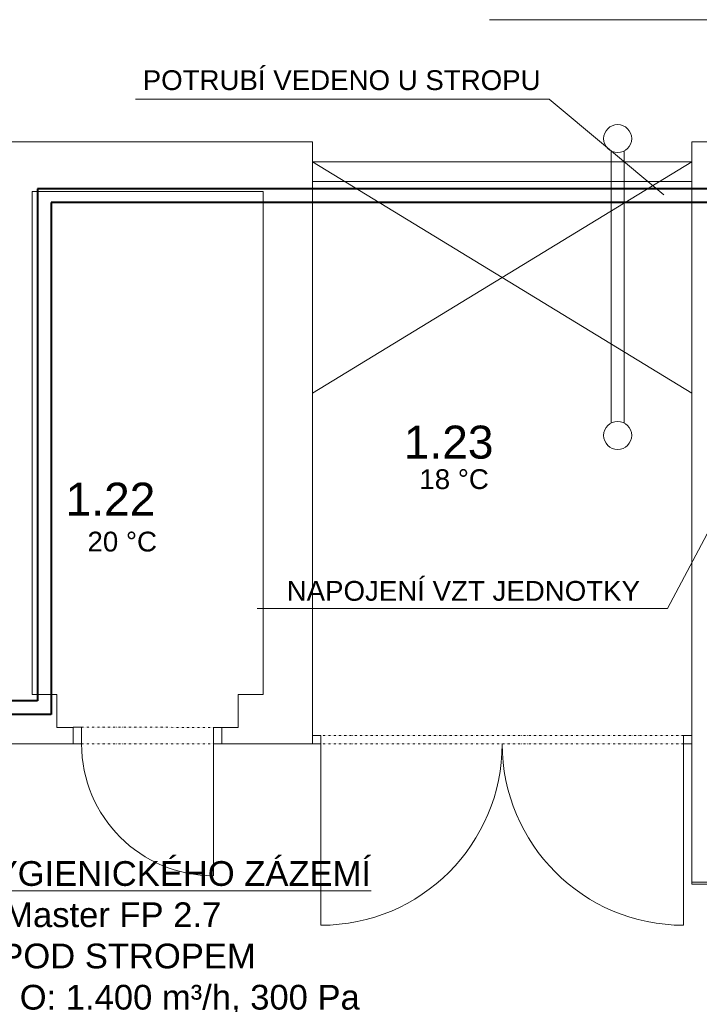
# Model space of a CAD drawing. Header units: millimetres. Extents: x 0 to 1216358, y -266558 to 2852.
# Tile 12 of 76: x 1011539 to 1015659, y -135870 to -129899. Entities that reach past the tile are written whole.
import ezdxf

# ---------------------------------------------------------------- set-up
doc = ezdxf.new("R2010")
doc.units = ezdxf.units.MM
doc.linetypes.add('DĚLICÍ2', pattern=[15.875, 6.35, -3.175, 0, -3.175, 0, -3.175])
doc.layers.get('0').update_dxf_attribs({"lineweight": 13})
for name, color, linetype, lineweight in [('1-UT-POPIS', 7, 'Continuous', 13), ('1-UT-ROZVODY', 4, 'Continuous', 40), ('1VZT - LEGENDY', 7, 'Continuous', 13), ('St_plocha_místnosti', 250, 'Continuous', 18)]:
    doc.layers.add(name, color=color, linetype=linetype, lineweight=lineweight)
doc.styles.add('Andy', font='arial.ttf')
doc.styles.add('SPIRITTXTSTYLE1', font='arial.ttf')
doc.styles.get("Standard").update_dxf_attribs({"font": 'arial.ttf'})

# ---------------------------------------------------------------- blocks, each defined once
blk = doc.blocks.new('EDWED')
at = {"color": 8, "ltscale": 2}
for p, q in [((964027.1, -225550.1), (953337.1, -225550.1)), ((964027.1, -229200.1), (964027.1, -225550.1)), ((966327.1, -230050.1), (966327.1, -225550.1)), ((966327.1, -227072.6), (964027.1, -225670.1)), ((964027.1, -227072.6), (966327.1, -225670.1)), ((962327.1, -228900.1), (962327.1, -225850.1)), ((963727.1, -225850.1), (962327.1, -225850.1)), ((963727.1, -228900.1), (963727.1, -225850.1)), ((962477.1, -228900.1), (962327.1, -228900.1)), ((962477.1, -229100.1), (962477.1, -228900.1)), ((963577.1, -229100.1), (963577.1, -228900.1)), ((963727.1, -228900.1), (963577.1, -228900.1)), ((962477.1, -229100.1), (962577.1, -229100.1)), ((962577.1, -229200.1), (962577.1, -229100.1)), ((963577.1, -229100.1), (963477.1, -229100.1)), ((963477.1, -229200.1), (963477.1, -229100.1)), ((963477.1, -229200.1), (963477.1, -229100.1)), ((962577.1, -229200.1), (961977.1, -229200.1)), ((964027.1, -229200.1), (963477.1, -229200.1))]:
    blk.add_line(p, q, dxfattribs=at)
at = {"color": 8}
for p, q in [((966327.1, -225550.1), (969235.8, -225550.1)), ((966327.1, -225670.1), (964027.1, -225670.1)), ((964027.1, -225670.1), (964027.1, -225790.1)), ((966327.1, -225790.1), (966327.1, -225670.1)), ((964027.1, -225790.1), (966327.1, -225790.1)), ((966327.1, -229200.1), (966327.1, -230038.3)), ((966327.1, -230038.3), (969136.8, -230050.1)), ((966327.1, -230050.1), (966527.1, -230050.1))]:
    blk.add_line(p, q, dxfattribs=at)
at = {"color": 8, "lineweight": 18, "ltscale": 2}
for p, q in [((965837.1, -227254.8), (965837.1, -225604.8)), ((965917.1, -227254.8), (965917.1, -225604.8))]:
    blk.add_line(p, q, dxfattribs=at)
at = {"color": 8, "ltscale": 2}
for points in [[(962627.1, -229199.3), (962577.1, -229199.3), (962577.1, -229099.3), (962627.1, -229099.3)], [(963477.1, -229200.1), (963427.1, -229200.1), (963427.1, -229100.1), (963477.1, -229100.1)], [(964027.1, -229200.1), (964077.1, -229200.1), (964077.1, -229150.1), (964027.1, -229150.1)], [(966277.1, -229200.1), (966327.1, -229200.1), (966327.1, -229150.1), (966277.1, -229150.1)]]:
    blk.add_lwpolyline(points, close=True, dxfattribs=at)
at = {"color": 8, "linetype": 'DĚLICÍ2', "ltscale": 2}
for points in [[(962627.1, -229099.3), (963427.1, -229100.1)], [(966277.1, -229150.1), (964077.1, -229150.1)], [(962627.1, -229199.3), (963427.1, -229200.1)], [(966277.1, -229200.1), (964077.1, -229200.1)]]:
    blk.add_lwpolyline(points, dxfattribs=at)
at = {"color": 8, "ltscale": 2}
for points in [[(963427.1, -229200.1), (963427.1, -230000.1)], [(964077.1, -229200.1), (964077.1, -230300.1)], [(966277.1, -229200.1), (966277.1, -230300.1)]]:
    blk.add_lwpolyline(points, dxfattribs=at)
for centre in [(965877.1, -225529.8), (965877.1, -227329.8)]:
    blk.add_circle(centre, 85, dxfattribs=at)
for centre, radius, start, end in [((963427.1, -229200.1), 800, 180, 270), ((964077.1, -229200.1), 1100, 270, 0), ((966277.1, -229200.1), 1100, 180, 270)]:
    blk.add_arc(centre, radius, start, end, dxfattribs=at)

msp = doc.modelspace()

# ---------------------------------------------------------------- linework, layer by layer
at = {"layer": '1-UT-POPIS'}
msp.add_line((1017732.1, -129899.5), (1014386.7, -129899.5), dxfattribs=at)
at = {"layer": '1-UT-POPIS', "ltscale": 0.1}
for p, q in [((1012240.8, -130380.9), (1014748.3, -130380.9)), ((1014748.3, -130380.9), (1015444.2, -130960.9)), ((1015467, -133470.8), (1015921.8, -132608.4)), ((1012977.9, -133470.8), (1015467, -133470.8))]:
    msp.add_line(p, q, dxfattribs=at)
at = {"layer": '1-UT-ROZVODY', "ltscale": 0.1}
for p, q in [((1018093, -130924.9), (1011646.8, -130924.9)), ((1011646.8, -130924.9), (1011646.8, -134030)), ((1011646.8, -134030), (1004068, -134030))]:
    msp.add_line(p, q, dxfattribs=at)
at = {"layer": '1-UT-ROZVODY', "color": 6, "ltscale": 0.1}
for p, q in [((1018010.1, -131007.8), (1011729.7, -131007.8)), ((1011729.7, -131007.8), (1011729.7, -134112.9)), ((1011729.7, -134112.9), (1003985.1, -134112.9))]:
    msp.add_line(p, q, dxfattribs=at)

# ---------------------------------------------------------------- block references
msp.add_blockref('EDWED', (49287.2, 94909.3))

# ---------------------------------------------------------------- texts
at = {"layer": '1-UT-POPIS', "char_height": 120, "attachment_point": 5, "style": 'SPIRITTXTSTYLE1'}
for s, insert in [('POTRUBÍ VEDENO U STROPU', (1013491, -130267)), ('18 °C', (1014172.8, -132686.4)), ('20 °C', (1012160.9, -133065)), ('NAPOJENÍ VZT JEDNOTKY', (1014228.7, -133363.9))]:
    msp.add_mtext_dynamic_manual_height_columns(s, width=3376.263, gutter_width=12.5, heights=[0], dxfattribs=dict(at, insert=insert))
at = {"layer": '1VZT - LEGENDY', "lineweight": 5, "insert": (1008581.4, -135001.9), "char_height": 150, "attachment_point": 1}
msp.add_mtext_dynamic_manual_height_columns('\\A1;{\\LZAŘÍZENÍ Č.2.01 VĚTRÁNÍ HYGIENICKÉHO ZÁZEMÍ\\P}-VZT JEDNOTKA Remak {\\A0;AeroMaster FP 2.7}\\P-VZT JEDNOTKA UMÍSTĚNA POD STROPEM\\P-VÝKON P: 1.400 m³/h, 300 Pa O: 1.400 m³/h, 300 Pa\\P-JMENOVITÝ PŘÍKON VENTILÁTORŮ P: 0,55 kW O: 0,55 kW\\P-JMENOVITÉ NAPĚTÍ 3x400 V \\P-MAX.^IPROUD P:6 A, O: 13 A\\P-DESKOVÝ REKUPERÁTOR MIN. ÚČINNOST 82%\\P-TEPLOVODNÍ OHŘEV  4 kW\\P-FILTRACE P: G4, O: G4\\P-ROZMĚRY JEDNOTKY  v395; š1660; d2820 mm\\P-ZTI ZAJISTÍ ODVOD KONDENZÁTU\\P-DODÁVKA VČERNĚ MaR\\P-HMOTNOST 337 kg\\P{\\A0;\\C1;-ZADAVATEL UMOŽŇUJE POUŽITÍ I JINÝCH\\~KVALITATIVNĚ A TECHNICKY ROVNOCENNÝCH\\~NEBO\\~LEPŠÍCH ŘEŠENÍ.}', width=7941.607, gutter_width=12.5, heights=[0], dxfattribs=at)
at = {"layer": 'St_plocha_místnosti', "ltscale": 2, "style": 'Andy'}
for s, p in [('1.23', (1013867.7, -132561)), ('1.22', (1011817.9, -132907))]:
    msp.add_text(s, height=200, dxfattribs=at).set_placement(p)

doc.saveas('drawing.dxf')
